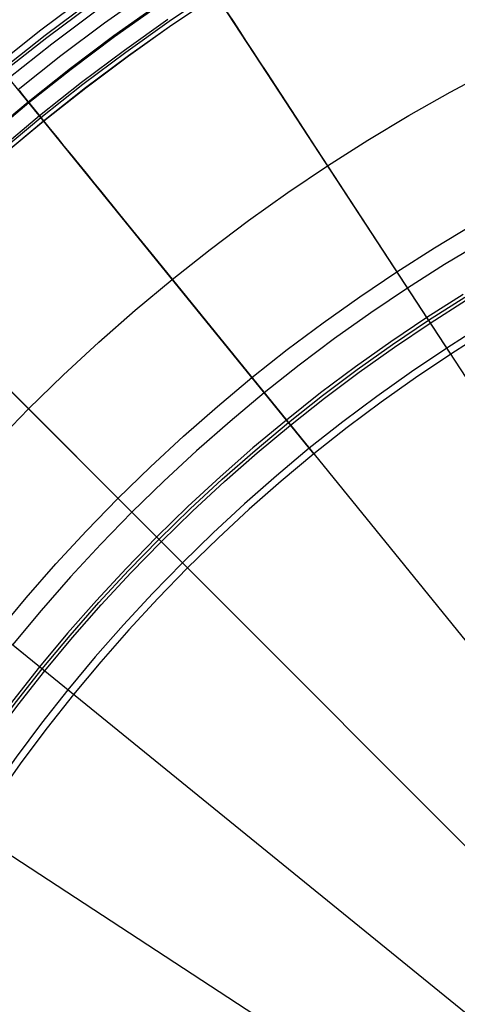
# Model space of a CAD drawing. Header units: millimetres. Extents: x -14 to 488, y -50 to 50.
# Tile 127 of 256: x 277.84 to 284.4, y 10.9 to 25.65. Entities that reach past the tile are written whole.
import ezdxf

# ---------------------------------------------------------------- set-up
doc = ezdxf.new("R2010")
doc.units = ezdxf.units.MM
doc.header["$MEASUREMENT"] = 0
doc.layers.add('Default', color=7, linetype='Continuous')

msp = doc.modelspace()

# ---------------------------------------------------------------- linework, layer by layer
at = {"layer": 'Default'}
for points in [[(277.509, 24.982), (278.16, 25.497), (278.823, 25.994)], [(277.54, 23.668), (278.158, 24.183), (278.788, 24.682), (279.43, 25.163), (280.083, 25.626), (280.746, 26.072)], [(277.583, 23.617), (278.2, 24.131), (278.829, 24.629), (279.47, 25.109), (280.121, 25.571), (280.783, 26.016)], [(277.584, 23.616), (278.201, 24.13), (278.83, 24.627), (279.471, 25.107), (280.122, 25.57), (280.784, 26.015)], [(277.818, 24.602), (278.459, 25.109), (279.112, 25.598), (279.776, 26.07)], [(277.342, 23.899), (277.966, 24.419), (278.603, 24.922), (279.251, 25.408), (279.91, 25.876)], [(277.354, 23.885), (277.978, 24.405), (278.614, 24.908), (279.262, 25.394), (279.92, 25.862)], [(277.576, 24.9), (278.225, 25.413), (278.886, 25.909)], [(277.601, 24.869), (278.249, 25.381), (278.91, 25.876)], [(277.678, 24.775), (278.324, 25.285), (278.981, 25.778)], [(277.517, 23.694), (278.136, 24.21), (278.767, 24.709), (279.41, 25.191), (280.063, 25.655)], [(277.468, 19.298), (277.974, 19.818), (278.493, 20.324), (279.026, 20.816), (279.57, 21.295), (280.126, 21.758), (280.694, 22.207), (281.271, 22.64), (281.859, 23.057), (282.455, 23.458), (283.06, 23.842), (283.673, 24.21), (284.293, 24.561), (284.919, 24.895)], [(277.468, 19.298), (277.974, 19.818), (278.493, 20.324), (279.026, 20.816), (279.57, 21.295), (280.126, 21.758), (280.694, 22.207), (281.271, 22.64), (281.859, 23.057), (282.455, 23.458), (283.06, 23.842), (283.673, 24.21), (284.293, 24.561), (284.919, 24.895)], [(277.505, 16.47), (277.937, 16.989), (278.383, 17.496), (278.842, 17.993), (279.314, 18.477), (279.799, 18.949), (280.295, 19.409), (280.803, 19.855), (281.321, 20.287), (281.85, 20.705), (282.389, 21.109), (282.936, 21.498), (283.492, 21.871), (284.056, 22.23), (284.628, 22.573)], [(284.487, 21.533), (283.94, 21.186), (283.402, 20.824), (282.871, 20.447), (282.349, 20.056), (281.837, 19.651), (281.335, 19.232), (280.843, 18.801), (280.362, 18.356), (279.893, 17.898), (279.436, 17.429), (278.991, 16.948), (278.559, 16.457), (278.14, 15.954), (277.735, 15.442), (277.344, 14.92), (276.967, 14.39), (276.605, 13.851), (276.258, 13.305), (275.926, 12.751), (275.609, 12.191), (275.307, 11.626), (275.021, 11.055), (274.75, 10.479)], [(274.795, 10.459), (275.065, 11.034), (275.35, 11.603), (275.652, 12.168), (275.968, 12.727), (276.3, 13.279), (276.646, 13.824), (277.008, 14.362), (277.384, 14.891), (277.774, 15.412), (278.178, 15.923), (278.596, 16.425), (279.027, 16.916), (279.471, 17.395), (279.928, 17.864), (280.396, 18.32), (280.876, 18.764), (281.367, 19.195), (281.868, 19.613), (282.379, 20.017), (282.9, 20.408), (283.429, 20.784), (283.967, 21.145), (284.512, 21.492)], [(274.84, 10.439), (275.109, 11.012), (275.394, 11.581), (275.695, 12.144), (276.011, 12.702), (276.342, 13.253), (276.687, 13.797), (277.048, 14.334), (277.424, 14.862), (277.813, 15.382), (278.217, 15.892), (278.634, 16.393), (279.064, 16.883), (279.507, 17.361), (279.962, 17.829), (280.43, 18.284), (280.909, 18.728), (281.399, 19.158), (281.899, 19.575), (282.409, 19.978), (282.929, 20.368), (283.457, 20.743), (283.994, 21.104), (284.538, 21.45)], [(284.831, 20.976), (284.299, 20.638), (283.774, 20.285), (283.257, 19.918), (282.749, 19.537), (282.25, 19.143), (281.761, 18.735), (281.282, 18.314), (280.813, 17.881), (280.356, 17.435), (279.911, 16.978), (279.477, 16.51), (279.057, 16.031), (278.649, 15.541), (278.254, 15.042), (277.873, 14.534), (277.506, 14.017), (277.153, 13.493), (276.815, 12.96), (276.491, 12.421), (276.183, 11.876), (275.889, 11.325), (275.61, 10.769)]]:
    msp.add_lwpolyline(points, dxfattribs=at)
at = {"layer": 'Default', "extrusion": (0.983895, -0.175487, -0.033994)}
msp.add_lwpolyline([(72.537, 113.956), (72.629, 113.973)], dxfattribs=at)
at = {"layer": 'Default', "extrusion": (0.836996, 0.54721, 0)}
for points in [[(-136.824, 111.312), (-136.827, 111.327), (-136.83, 111.342), (-136.834, 111.358), (-136.838, 111.373), (-136.843, 111.389), (-136.848, 111.404), (-136.853, 111.419), (-136.859, 111.435), (-136.865, 111.45), (-136.872, 111.466), (-136.879, 111.481), (-136.886, 111.496), (-136.894, 111.511), (-136.902, 111.526), (-136.911, 111.541), (-136.92, 111.556), (-136.929, 111.571), (-136.939, 111.585), (-136.95, 111.599), (-136.96, 111.613), (-136.972, 111.627), (-136.983, 111.641), (-136.995, 111.654), (-137.007, 111.667), (-137.02, 111.68), (-137.033, 111.692), (-137.046, 111.704), (-137.06, 111.716), (-137.074, 111.728), (-137.088, 111.739), (-137.103, 111.75), (-137.117, 111.76), (-137.133, 111.77), (-137.148, 111.78), (-137.164, 111.789), (-137.179, 111.798), (-137.195, 111.806), (-137.212, 111.814), (-137.228, 111.821), (-137.244, 111.829), (-137.261, 111.835), (-137.278, 111.841), (-137.295, 111.847), (-137.312, 111.852), (-137.329, 111.857), (-137.346, 111.861), (-137.363, 111.865), (-137.38, 111.869), (-137.397, 111.872), (-137.414, 111.875), (-137.431, 111.877), (-137.448, 111.878), (-137.465, 111.88), (-137.482, 111.881), (-137.498, 111.881), (-137.515, 111.881), (-137.531, 111.881), (-137.548, 111.88), (-137.564, 111.879), (-137.58, 111.878), (-137.596, 111.876), (-137.611, 111.874), (-137.627, 111.872), (-137.642, 111.869)], [(-138.297, 111.032), (-138.3, 111.047), (-138.302, 111.063), (-138.304, 111.079), (-138.306, 111.094), (-138.308, 111.11), (-138.309, 111.127), (-138.309, 111.143), (-138.309, 111.159), (-138.309, 111.176), (-138.309, 111.193), (-138.308, 111.209), (-138.307, 111.226), (-138.305, 111.243), (-138.303, 111.26), (-138.3, 111.277), (-138.297, 111.294), (-138.293, 111.311), (-138.29, 111.328), (-138.285, 111.345), (-138.28, 111.362), (-138.275, 111.379), (-138.269, 111.396), (-138.263, 111.413), (-138.257, 111.43), (-138.25, 111.446), (-138.242, 111.462), (-138.234, 111.479), (-138.226, 111.495), (-138.217, 111.51), (-138.208, 111.526), (-138.198, 111.541), (-138.188, 111.556), (-138.178, 111.571), (-138.167, 111.586), (-138.156, 111.6), (-138.144, 111.614), (-138.133, 111.628), (-138.12, 111.641), (-138.108, 111.654), (-138.095, 111.667), (-138.082, 111.679), (-138.069, 111.691), (-138.055, 111.702), (-138.042, 111.713), (-138.028, 111.724), (-138.013, 111.734), (-137.999, 111.744), (-137.984, 111.754), (-137.97, 111.763), (-137.955, 111.772), (-137.94, 111.78), (-137.925, 111.788), (-137.909, 111.795), (-137.894, 111.802), (-137.879, 111.809), (-137.863, 111.815), (-137.848, 111.821), (-137.833, 111.826), (-137.817, 111.831), (-137.802, 111.836), (-137.786, 111.84), (-137.771, 111.844), (-137.756, 111.847), (-137.74, 111.85)]]:
    msp.add_lwpolyline(points, dxfattribs=at)
at = {"layer": 'Default', "extrusion": (0.776353, 0.630298, 0)}
for points in [[(-161.567, 111.312), (-161.57, 111.327), (-161.573, 111.342), (-161.577, 111.358), (-161.581, 111.373), (-161.586, 111.389), (-161.591, 111.404), (-161.596, 111.419), (-161.602, 111.435), (-161.608, 111.45), (-161.615, 111.466), (-161.622, 111.481), (-161.629, 111.496), (-161.637, 111.511), (-161.645, 111.526), (-161.654, 111.541), (-161.663, 111.556), (-161.672, 111.571), (-161.682, 111.585), (-161.693, 111.599), (-161.703, 111.613), (-161.715, 111.627), (-161.726, 111.641), (-161.738, 111.654), (-161.75, 111.667), (-161.763, 111.68), (-161.776, 111.692), (-161.789, 111.704), (-161.803, 111.716), (-161.817, 111.728), (-161.831, 111.739), (-161.846, 111.75), (-161.86, 111.76), (-161.876, 111.77), (-161.891, 111.78), (-161.907, 111.789), (-161.922, 111.798), (-161.938, 111.806), (-161.955, 111.814), (-161.971, 111.821), (-161.987, 111.829), (-162.004, 111.835), (-162.021, 111.841), (-162.038, 111.847), (-162.055, 111.852), (-162.072, 111.857), (-162.089, 111.861), (-162.106, 111.865), (-162.123, 111.869), (-162.14, 111.872), (-162.157, 111.875), (-162.174, 111.877), (-162.191, 111.878), (-162.208, 111.88), (-162.225, 111.881), (-162.241, 111.881), (-162.258, 111.881), (-162.274, 111.881), (-162.291, 111.88), (-162.307, 111.879), (-162.323, 111.878), (-162.339, 111.876), (-162.354, 111.874), (-162.37, 111.872), (-162.385, 111.869)], [(-163.04, 111.032), (-163.043, 111.047), (-163.045, 111.063), (-163.047, 111.079), (-163.049, 111.094), (-163.051, 111.11), (-163.052, 111.127), (-163.052, 111.143), (-163.052, 111.159), (-163.052, 111.176), (-163.052, 111.193), (-163.051, 111.209), (-163.05, 111.226), (-163.048, 111.243), (-163.046, 111.26), (-163.043, 111.277), (-163.04, 111.294), (-163.036, 111.311), (-163.033, 111.328), (-163.028, 111.345), (-163.023, 111.362), (-163.018, 111.379), (-163.012, 111.396), (-163.006, 111.413), (-163, 111.43), (-162.993, 111.446), (-162.985, 111.462), (-162.977, 111.479), (-162.969, 111.495), (-162.96, 111.51), (-162.951, 111.526), (-162.941, 111.541), (-162.931, 111.556), (-162.921, 111.571), (-162.91, 111.586), (-162.899, 111.6), (-162.887, 111.614), (-162.876, 111.628), (-162.863, 111.641), (-162.851, 111.654), (-162.838, 111.667), (-162.825, 111.679), (-162.812, 111.691), (-162.798, 111.702), (-162.785, 111.713), (-162.771, 111.724), (-162.756, 111.734), (-162.742, 111.744), (-162.727, 111.754), (-162.713, 111.763), (-162.698, 111.772), (-162.683, 111.78), (-162.668, 111.788), (-162.652, 111.795), (-162.637, 111.802), (-162.622, 111.809), (-162.606, 111.815), (-162.591, 111.821), (-162.576, 111.826), (-162.56, 111.831), (-162.545, 111.836), (-162.529, 111.84), (-162.514, 111.844), (-162.499, 111.847), (-162.483, 111.85)]]:
    msp.add_lwpolyline(points, dxfattribs=at)
at = {"layer": 'Default', "extrusion": (0.707107, 0.707107, 0)}
for points in [[(-184.439, 111.312), (-184.443, 111.327), (-184.446, 111.342), (-184.45, 111.358), (-184.454, 111.373), (-184.459, 111.389), (-184.464, 111.404), (-184.469, 111.419), (-184.475, 111.435), (-184.481, 111.45), (-184.488, 111.466), (-184.495, 111.481), (-184.502, 111.496), (-184.51, 111.511), (-184.518, 111.526), (-184.527, 111.541), (-184.536, 111.556), (-184.545, 111.571), (-184.555, 111.585), (-184.566, 111.599), (-184.576, 111.613), (-184.587, 111.627), (-184.599, 111.641), (-184.611, 111.654), (-184.623, 111.667), (-184.636, 111.68), (-184.649, 111.692), (-184.662, 111.704), (-184.676, 111.716), (-184.69, 111.728), (-184.704, 111.739), (-184.719, 111.75), (-184.733, 111.76), (-184.749, 111.77), (-184.764, 111.78), (-184.779, 111.789), (-184.795, 111.798), (-184.811, 111.806), (-184.828, 111.814), (-184.844, 111.821), (-184.86, 111.829), (-184.877, 111.835), (-184.894, 111.841), (-184.911, 111.847), (-184.928, 111.852), (-184.945, 111.857), (-184.962, 111.861), (-184.979, 111.865), (-184.996, 111.869), (-185.013, 111.872), (-185.03, 111.875), (-185.047, 111.877), (-185.064, 111.878), (-185.081, 111.88), (-185.098, 111.881), (-185.114, 111.881), (-185.131, 111.881), (-185.147, 111.881), (-185.164, 111.88), (-185.18, 111.879), (-185.196, 111.878), (-185.212, 111.876), (-185.227, 111.874), (-185.243, 111.872), (-185.258, 111.869)], [(-185.913, 111.032), (-185.916, 111.047), (-185.918, 111.063), (-185.92, 111.079), (-185.922, 111.094), (-185.923, 111.11), (-185.924, 111.127), (-185.925, 111.143), (-185.925, 111.159), (-185.925, 111.176), (-185.925, 111.193), (-185.924, 111.209), (-185.923, 111.226), (-185.921, 111.243), (-185.919, 111.26), (-185.916, 111.277), (-185.913, 111.294), (-185.909, 111.311), (-185.906, 111.328), (-185.901, 111.345), (-185.896, 111.362), (-185.891, 111.379), (-185.885, 111.396), (-185.879, 111.413), (-185.873, 111.43), (-185.865, 111.446), (-185.858, 111.462), (-185.85, 111.479), (-185.842, 111.495), (-185.833, 111.51), (-185.824, 111.526), (-185.814, 111.541), (-185.804, 111.556), (-185.794, 111.571), (-185.783, 111.586), (-185.772, 111.6), (-185.76, 111.614), (-185.749, 111.628), (-185.736, 111.641), (-185.724, 111.654), (-185.711, 111.667), (-185.698, 111.679), (-185.685, 111.691), (-185.671, 111.702), (-185.658, 111.713), (-185.643, 111.724), (-185.629, 111.734), (-185.615, 111.744), (-185.6, 111.754), (-185.586, 111.763), (-185.571, 111.772), (-185.556, 111.78), (-185.54, 111.788), (-185.525, 111.795), (-185.51, 111.802), (-185.495, 111.809), (-185.479, 111.815), (-185.464, 111.821), (-185.448, 111.826), (-185.433, 111.831), (-185.418, 111.836), (-185.402, 111.84), (-185.387, 111.844), (-185.372, 111.847), (-185.356, 111.85)]]:
    msp.add_lwpolyline(points, dxfattribs=at)
at = {"layer": 'Default', "extrusion": (0.630298, 0.776353, 0)}
for points in [[(-205.06, 111.312), (-205.064, 111.327), (-205.067, 111.342), (-205.071, 111.358), (-205.075, 111.373), (-205.08, 111.389), (-205.085, 111.404), (-205.09, 111.419), (-205.096, 111.435), (-205.102, 111.45), (-205.109, 111.466), (-205.116, 111.481), (-205.123, 111.496), (-205.131, 111.511), (-205.139, 111.526), (-205.148, 111.541), (-205.157, 111.556), (-205.166, 111.571), (-205.176, 111.585), (-205.187, 111.599), (-205.197, 111.613), (-205.208, 111.627), (-205.22, 111.641), (-205.232, 111.654), (-205.244, 111.667), (-205.257, 111.68), (-205.27, 111.692), (-205.283, 111.704), (-205.297, 111.716), (-205.311, 111.728), (-205.325, 111.739), (-205.34, 111.75), (-205.354, 111.76), (-205.37, 111.77), (-205.385, 111.78), (-205.4, 111.789), (-205.416, 111.798), (-205.432, 111.806), (-205.449, 111.814), (-205.465, 111.821), (-205.481, 111.829), (-205.498, 111.835), (-205.515, 111.841), (-205.532, 111.847), (-205.549, 111.852), (-205.566, 111.857), (-205.583, 111.861), (-205.6, 111.865), (-205.617, 111.869), (-205.634, 111.872), (-205.651, 111.875), (-205.668, 111.877), (-205.685, 111.878), (-205.702, 111.88), (-205.719, 111.881), (-205.735, 111.881), (-205.752, 111.881), (-205.768, 111.881), (-205.785, 111.88), (-205.801, 111.879), (-205.817, 111.878), (-205.833, 111.876), (-205.848, 111.874), (-205.864, 111.872), (-205.879, 111.869)], [(-206.534, 111.032), (-206.537, 111.047), (-206.539, 111.063), (-206.541, 111.079), (-206.543, 111.094), (-206.544, 111.11), (-206.545, 111.127), (-206.546, 111.143), (-206.546, 111.159), (-206.546, 111.176), (-206.546, 111.193), (-206.545, 111.209), (-206.544, 111.226), (-206.542, 111.243), (-206.54, 111.26), (-206.537, 111.277), (-206.534, 111.294), (-206.53, 111.311), (-206.527, 111.328), (-206.522, 111.345), (-206.517, 111.362), (-206.512, 111.379), (-206.506, 111.396), (-206.5, 111.413), (-206.494, 111.43), (-206.486, 111.446), (-206.479, 111.462), (-206.471, 111.479), (-206.463, 111.495), (-206.454, 111.51), (-206.445, 111.526), (-206.435, 111.541), (-206.425, 111.556), (-206.415, 111.571), (-206.404, 111.586), (-206.393, 111.6), (-206.381, 111.614), (-206.37, 111.628), (-206.357, 111.641), (-206.345, 111.654), (-206.332, 111.667), (-206.319, 111.679), (-206.306, 111.691), (-206.292, 111.702), (-206.278, 111.713), (-206.264, 111.724), (-206.25, 111.734), (-206.236, 111.744), (-206.221, 111.754), (-206.206, 111.763), (-206.192, 111.772), (-206.177, 111.78), (-206.161, 111.788), (-206.146, 111.795), (-206.131, 111.802), (-206.116, 111.809), (-206.1, 111.815), (-206.085, 111.821), (-206.069, 111.826), (-206.054, 111.831), (-206.039, 111.836), (-206.023, 111.84), (-206.008, 111.844), (-205.993, 111.847), (-205.977, 111.85)]]:
    msp.add_lwpolyline(points, dxfattribs=at)
at = {"layer": 'Default'}
for points in [[(282.25, 19.143, 111.032), (279.294, 22.784, 84.245), (278.303, 24.004, 73.662), (277.576, 24.9, 64.694), (277.06, 25.535, 57.071), (276.718, 25.956, 50.699)], [(284.299, 20.638, 111.032), (281.732, 24.564, 84.245), (280.872, 25.879, 73.662)], [(280.957, 25.75, 1.794), (281.048, 25.611, 1.755), (281.141, 25.468, 1.718), (281.237, 25.321, 1.684), (281.335, 25.171, 1.653), (281.436, 25.017, 1.625), (281.539, 24.859, 1.599), (281.753, 24.531, 1.556), (281.977, 24.189, 1.525), (282.211, 23.831, 1.506), (297.791, 0, 1.5)], [(277.833, 24.584, 2.08), (277.92, 24.476, 2.027), (278.011, 24.364, 1.975), (278.104, 24.25, 1.926), (278.2, 24.131, 1.88), (278.299, 24.009, 1.836), (278.401, 23.884, 1.794), (278.505, 23.755, 1.755), (278.613, 23.623, 1.718), (278.723, 23.487, 1.684), (278.837, 23.347, 1.653), (278.953, 23.204, 1.625), (279.072, 23.057, 1.599), (279.318, 22.754, 1.556), (279.576, 22.436, 1.525), (279.846, 22.104, 1.506), (297.791, 0, 1.5)], [(277.841, 24.574, 26.676), (277.863, 24.546, 26.626), (277.884, 24.52, 26.575), (277.904, 24.495, 26.524), (277.924, 24.471, 26.473), (277.943, 24.448, 26.422), (277.96, 24.426, 26.371), (277.978, 24.405, 26.319), (277.994, 24.385, 26.267), (278.009, 24.366, 26.215), (278.024, 24.348, 26.163), (278.038, 24.33, 26.111), (278.052, 24.314, 26.059), (278.065, 24.298, 26.006), (278.077, 24.283, 25.954), (278.088, 24.269, 25.902), (278.109, 24.243, 25.797), (278.128, 24.22, 25.692), (278.144, 24.2, 25.587), (278.158, 24.183, 25.482), (278.17, 24.168, 25.377), (278.18, 24.156, 25.273), (278.188, 24.146, 25.168), (278.194, 24.138, 25.064), (278.199, 24.133, 24.96), (278.201, 24.13, 24.856), (278.202, 24.129, 24.753), (278.201, 24.13, 24.649), (278.199, 24.133, 24.546), (278.195, 24.138, 24.443), (278.189, 24.145, 24.34), (278.181, 24.154, 24.237), (278.173, 24.165, 24.135), (278.162, 24.178, 24.033), (278.15, 24.193, 23.931), (278.136, 24.21, 23.83), (278.121, 24.229, 23.728), (278.104, 24.25, 23.627), (278.085, 24.273, 23.527), (278.065, 24.298, 23.427), (278.043, 24.325, 23.327), (278.019, 24.354, 23.228), (277.994, 24.385, 23.13), (277.966, 24.419, 23.031), (277.937, 24.455, 22.934), (277.906, 24.493, 22.837), (277.873, 24.533, 22.741), (277.839, 24.576, 22.646)], [(284.772, 22.317, 111.76), (284.208, 21.978, 111.76), (283.653, 21.625, 111.76), (283.102, 21.255, 111.76), (282.56, 20.87, 111.76), (282.028, 20.471, 111.76), (281.506, 20.059, 111.76), (280.993, 19.631, 111.76), (280.491, 19.19, 111.76), (280.001, 18.736, 111.76), (279.522, 18.269, 111.76), (279.056, 17.791, 111.76), (278.602, 17.3, 111.76), (278.161, 16.798, 111.76), (277.733, 16.285, 111.76)], [(284.771, 21.067, 111.556), (284.239, 20.729, 111.556), (283.71, 20.374, 111.556), (283.191, 20.005, 111.556), (282.681, 19.622, 111.556), (282.181, 19.227, 111.556), (281.689, 18.817, 111.556), (281.208, 18.394, 111.556), (280.738, 17.959, 111.556), (280.279, 17.512, 111.556), (279.832, 17.054, 111.556), (279.397, 16.583, 111.556), (278.974, 16.102, 111.556), (278.564, 15.61, 111.556), (278.169, 15.11, 111.556), (277.787, 14.601, 111.556), (277.418, 14.081, 111.556), (277.062, 13.552, 111.556), (276.724, 13.02, 111.556), (276.399, 12.48, 111.556), (276.089, 11.931, 111.556), (275.792, 11.375, 111.556), (275.514, 10.82, 111.556)], [(280.356, 17.435, 111.032), (277.04, 20.752, 84.245)], [(277.659, 20.133, 1.506), (297.791, 0, 1.5)], [(278.649, 15.541, 111.032), (275.007, 18.498, 84.245)], [(275.687, 17.946, 1.506), (297.791, 0, 1.5)], [(273.961, 15.58, 1.506), (297.791, 0, 1.5)]]:
    msp.add_polyline3d(points, dxfattribs=at)

doc.saveas('drawing.dxf')
